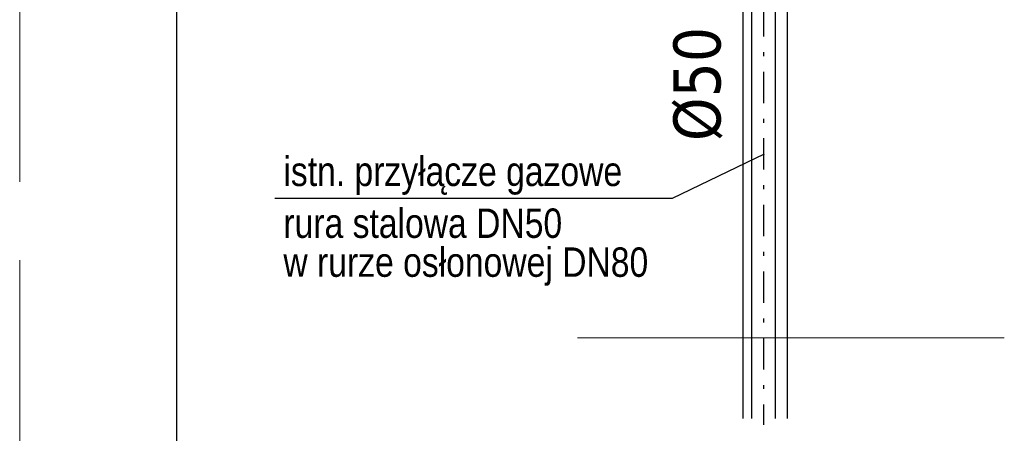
# Model space of a CAD drawing. Extents: x 34439 to 126910, y -74890 to 17912.
# Tile 96 of 144: x 120588 to 121844, y -57582 to -57054. Entities that reach past the tile are written whole.
import ezdxf
from ezdxf.lldxf.tags import DXFTag

# ---------------------------------------------------------------- set-up
doc = ezdxf.new("R2010")
doc.units = 0
doc.header["$MEASUREMENT"] = 0
doc.linetypes.add('DASHDOT', pattern=[8.5, 4, -2, 0.5, -2])
doc.linetypes.add('Przekrojowa', pattern=[600, 500, -100])
for name, color, linetype, lineweight in [('gaz', 1, 'Continuous', 30), ('WYMIARKI', 10, 'Continuous', 13), ('WYMIARY-I-OPISY', 3, 'Continuous', 9)]:
    doc.layers.add(name, color=color, linetype=linetype, lineweight=lineweight)
doc.layers.add('wymiary', color=2, linetype='Continuous')
doc.styles.get("Standard").update_dxf_attribs({"font": 'ARIALN.TTF'})
tags = doc.linetypes.add('HIDDEN', pattern=[0.375, 0.25, -0.125]).pattern_tags.tags
tags[6:7] = [DXFTag(74, 4), DXFTag(75, 0), DXFTag(340, '0'), DXFTag(46, 1.0), DXFTag(50, 0.0), DXFTag(44, 0.0), DXFTag(45, 0.0)]
tags[4:5] = [DXFTag(74, 4), DXFTag(75, 0), DXFTag(340, '0'), DXFTag(46, 1.0), DXFTag(50, 0.0), DXFTag(44, 0.0), DXFTag(45, 0.0)]

msp = doc.modelspace()

# ---------------------------------------------------------------- linework, layer by layer
at = {"color": 62, "linetype": 'Przekrojowa', "lineweight": 18}
msp.add_line((120587.6, -56161.2), (120587.6, -59131.2), dxfattribs=at)
at = {"linetype": 'Continuous'}
msp.add_line((120787.6, -56231.2), (120787.6, -59061.2), dxfattribs=at)
at = {"layer": 'gaz'}
for p, q in [((121521.4, -56771.2), (121521.4, -57563.2)), ((121551.4, -56771.2), (121551.4, -57563.2)), ((121510.1, -56962.3), (121510.1, -57563.2)), ((121566.8, -56962.3), (121566.8, -57563.2))]:
    msp.add_line(p, q, dxfattribs=at)
at = {"layer": 'wymiary', "linetype": 'DASHDOT', "ltscale": 10}
msp.add_line((121536.4, -56695.6), (121536.4, -57571.3), dxfattribs=at)
at = {"layer": 'wymiary'}
for p, q in [((121537.3, -57226), (121420.1, -57282.3)), ((121420.1, -57282.3), (120913.2, -57282.3))]:
    msp.add_line(p, q, dxfattribs=at)
at = {"layer": 'WYMIARY-I-OPISY', "linetype": 'HIDDEN', "ltscale": 10}
msp.add_line((121843.7, -57460.1), (121299.3, -57460.1), dxfattribs=at)

# ---------------------------------------------------------------- texts
at = {"layer": 'WYMIARKI', "insert": (121421.6, -57209.1), "char_height": 60, "width": 406, "attachment_point": 1, "rotation": 90}
msp.add_mtext('{\\fTahoma|b0|i0|c238|p8;%%c50}', dxfattribs=at)
at = {"layer": 'wymiary', "char_height": 37.5, "width": 1186.497, "attachment_point": 1}
for s, insert in [('{\\fArial Narrow|b0|i0|c238|p0;istn. przyłącze gazowe}', (120924, -57229)), ('{\\fArial Narrow|b0|i0|c238|p0;rura stalowa DN50}', (120924, -57295.2)), ('{\\fArial Narrow|b0|i0|c238|p0;w rurze osłonowej DN80}', (120924, -57344.9))]:
    msp.add_mtext(s, dxfattribs=dict(at, insert=insert))

doc.saveas('drawing.dxf')
